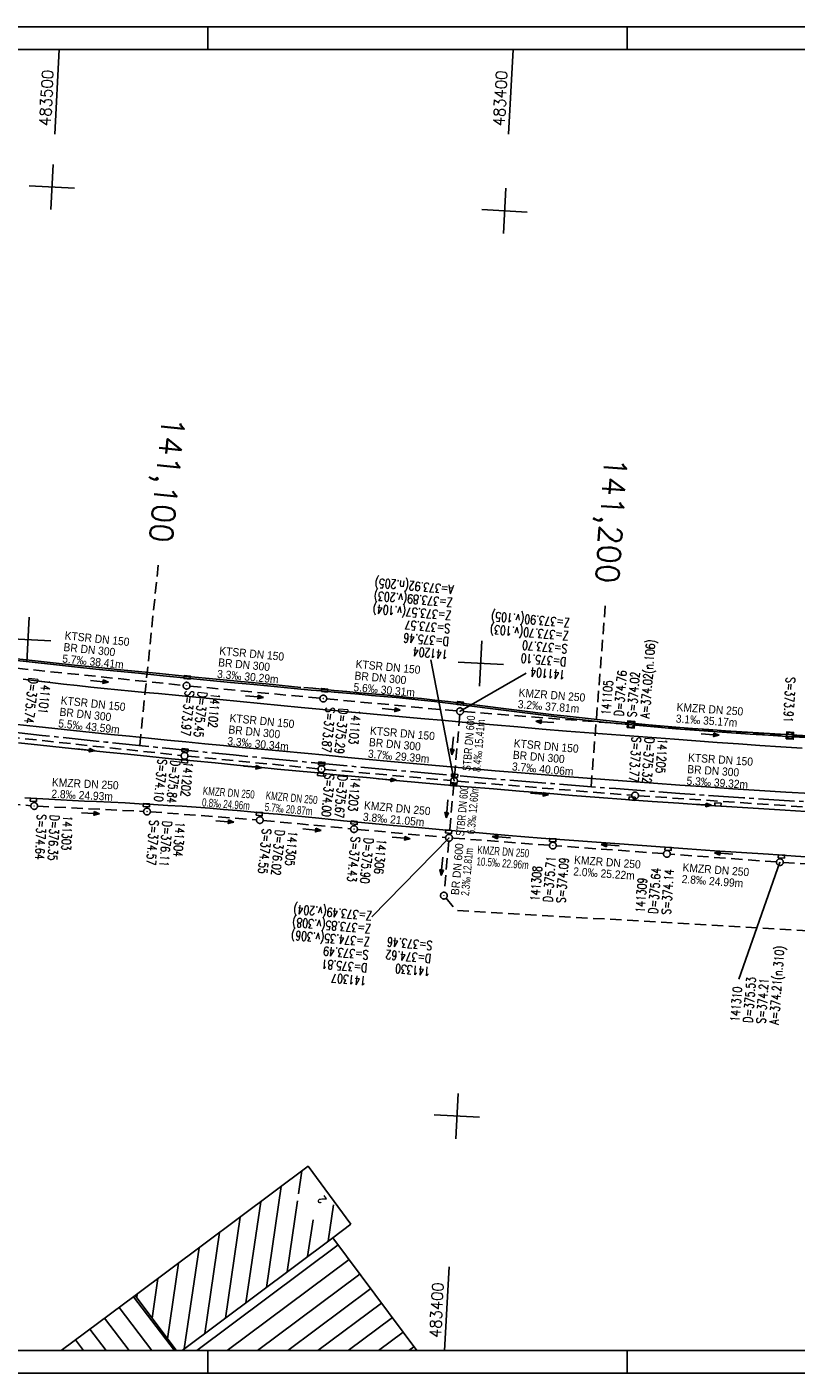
# Model space of a CAD drawing. Extents: x 4513629 to 4514764, y 5483662 to 5483959.
# Tile 2 of 6: x 4513800 to 4513969, y 5483662 to 5483959. Entities that reach past the tile are written whole.
import ezdxf
from ezdxf.enums import TextEntityAlignment as Align

# ---------------------------------------------------------------- set-up
doc = ezdxf.new("R2010")
doc.units = 0
doc.header["$LTSCALE"] = 10
doc.header["$MEASUREMENT"] = 0
for name, pattern in [('ACHSE', [5.5, 4, -0.5, 0.5, -0.5]), ('LT00', [0]), ('LT17', [0.15, 0.1, -0.05]), ('STRICHLINIE2', [0.375, 0.25, -0.125])]:
    doc.linetypes.add(name, pattern=pattern)
doc.layers.get('0').update_dxf_attribs({"linetype": 'LT00'})
for name, color, linetype in [('-BESCH', 7, 'STRICHLINIE2'), ('-BESCH-nachrichtlich', 81, 'STRICHLINIE2'), ('-BKAN012', 140, 'LT00'), ('-BKAN013', 140, 'LT00'), ('-BKAN014', 140, 'LT00'), ('-BSCH012', 5, 'LT00'), ('-BSCH013', 5, 'LT00'), ('-BSCH014', 5, 'LT00'), ('-Halt-Pfeil', 4, 'LT00'), ('A-TEXT-KILOMETER', 30, 'LT17'), ('AX-020', 250, 'ACHSE'), ('DFK_BEB_SCHR', 254, 'LT00'), ('DFK_BEBAUUNG', 250, 'LT00'), ('DFK_HAUS_NR', 250, 'Continuous'), ('RAHMEN', 250, 'Continuous'), ('V_AFBR_BAB', 250, 'LT00'), ('V_KA_MULD', 182, 'LT00'), ('V_KA_PRUF', 182, 'LT00'), ('V_RASTER', 250, 'LT00'), ('V_RINNE', 183, 'LT00'), ('V_SINKK', 182, 'LT00')]:
    doc.layers.add(name, color=color, linetype=linetype)
doc.styles.add('Haltungsbeschriftung', font='arial.ttf', dxfattribs={"width": 0.75})
doc.styles.add('Kilometrierung', font='romans.shx')
doc.styles.add('ROMANS', font='romans.shx')
doc.styles.add('schachtbeschriftung', font='romans.shx', dxfattribs={"width": 0.75, "height": 0.2})
doc.styles.get("Standard").update_dxf_attribs({"font": 'romans.shx', "width": 0.8})

# ---------------------------------------------------------------- blocks, each defined once
blk = doc.blocks.new('SYMB0003')
at = {"color": 0, "linetype": 'ByBlock'}
for p, q in [((-0.015712, 0), (0.010166, 0.012015)), ((0, -0.021257), (-0.015712, 0)), ((0.010166, 0.012015), (0, -0.021257))]:
    blk.add_line(p, q, dxfattribs=at)
for points in [[(-0.031395, 0.499013), (-0.093691, 0.491144), (-0.154509, 0.475528), (-0.21289, 0.452414), (-0.267913, 0.422164), (-0.318712, 0.385257), (-0.364484, 0.342274), (-0.404509, 0.293893), (-0.438154, 0.240877), (-0.464888, 0.184062), (-0.484292, 0.124345), (-0.496058, 0.062667), (-0.5, 0)], [(-0.5, 0), (-0.496058, -0.062667), (-0.484292, -0.124345), (-0.464888, -0.184062), (-0.438154, -0.240877), (-0.404509, -0.293893), (-0.364485, -0.342274), (-0.318712, -0.385257), (-0.267914, -0.422164), (-0.21289, -0.452414), (-0.154509, -0.475529), (-0.093691, -0.491144), (-0.031395, -0.499014), (0.031395, -0.499014)], [(0.5, 0), (0.496057, 0.062667), (0.484292, 0.124345), (0.464888, 0.184062), (0.438153, 0.240877), (0.404509, 0.293893), (0.364484, 0.342274), (0.318712, 0.385257), (0.267913, 0.422164), (0.21289, 0.452414), (0.154509, 0.475528), (0.093691, 0.491144), (0.031395, 0.499013), (-0.031395, 0.499013)], [(0.031395, -0.499014), (0.093691, -0.491144), (0.154509, -0.475529), (0.21289, -0.452414), (0.267914, -0.422164), (0.318712, -0.385257), (0.364485, -0.342274), (0.404509, -0.293893), (0.438154, -0.240877), (0.464889, -0.184062), (0.484292, -0.124345), (0.496058, -0.062667), (0.5, 0)]]:
    blk.add_lwpolyline(points, dxfattribs=at)
blk = doc.blocks.new('SYMB1210')
at = {"color": 0, "linetype": 'ByBlock'}
blk.add_line((0.018815, -0.179014), (0.055623, -0.17119), dxfattribs=at)
for points in [[(-0.2, -0.2), (-0.2, 0.2), (0.2, 0.2), (0.2, -0.2), (-0.2, -0.2)], [(0.018815, 0.179014), (-0.018815, 0.179014), (-0.055623, 0.17119), (-0.09, 0.155885), (-0.120444, 0.133766), (-0.145623, 0.105801), (-0.164438, 0.073213), (-0.176067, 0.037424), (-0.18, 0)], [(-0.18, 0), (-0.176067, -0.037424), (-0.164438, -0.073213), (-0.145623, -0.105801), (-0.120444, -0.133766), (-0.09, -0.155885), (-0.055623, -0.17119), (-0.018815, -0.179014), (0.018815, -0.179014)], [(0.18, 0), (0.176067, 0.037424), (0.164438, 0.073213), (0.145623, 0.105801), (0.120444, 0.133766), (0.09, 0.155885), (0.055623, 0.17119), (0.018815, 0.179014)], [(0.055623, -0.17119), (0.09, -0.155885), (0.120444, -0.133766), (0.145623, -0.105801), (0.164438, -0.073213), (0.176067, -0.037424), (0.18, 0)]]:
    blk.add_lwpolyline(points, dxfattribs=at)
blk = doc.blocks.new('SYMB0070')
at = {"color": 0, "linetype": 'ByBlock'}
for p, q in [((-0.5, 0), (0.2, 0)), ((0.5, 0), (0.2, 0.1)), ((0.2, 0.1), (0.2, 0)), ((0.468, 0), (0.21, 0.086)), ((0.21, 0.086), (0.21, -0.086)), ((0.21, -0.086), (0.468, 0)), ((0.22, -0.072), (0.437, 0)), ((0.23, -0.058), (0.405, 0)), ((0.24, -0.045), (0.374, 0)), ((0.342, 0), (0.25, 0.031)), ((0.25, 0.031), (0.25, -0.031)), ((0.25, -0.031), (0.342, 0)), ((0.26, -0.017), (0.31, 0)), ((0.27, -0.003), (0.279, 0))]:
    blk.add_line(p, q, dxfattribs=at)
for points in [[(0.2, 0), (0.2, -0.1), (0.5, 0)], [(0.437, 0), (0.22, 0.072), (0.22, -0.072)], [(0.405, 0), (0.23, 0.058), (0.23, -0.058)], [(0.374, 0), (0.24, 0.045), (0.24, -0.045)], [(0.31, 0), (0.26, 0.017), (0.26, -0.017)], [(0.279, 0), (0.27, 0.003), (0.27, -0.003)]]:
    blk.add_lwpolyline(points, dxfattribs=at)
blk = doc.blocks.new('SYMB0652')
at = {"color": 0, "linetype": 'ByBlock'}
blk.add_lwpolyline([(-0.15, -0.075), (0.15, -0.075), (0.15, 0.075), (-0.15, 0.075), (-0.15, -0.075)], dxfattribs=at)

msp = doc.modelspace()

# ---------------------------------------------------------------- linework, layer by layer
at = {"layer": '-BESCH'}
for p, q in [((4513797.27, 5483817.1), (4513833.99, 5483813.32)), ((4513835.48, 5483813.17), (4513864.15, 5483810.47)), ((4513865.64, 5483810.33), (4513894.33, 5483807.66)), ((4513895.01, 5483806.85), (4513893.83, 5483792.98)), ((4513932.02, 5483804.73), (4513895.82, 5483807.54)), ((4513791.7, 5483802.33), (4513833.55, 5483797.85)), ((4513933.52, 5483804.62), (4513967.1, 5483802.29)), ((4513968.6, 5483802.19), (4514000.6, 5483800.37)), ((4513835.04, 5483797.7), (4513863.74, 5483794.92)), ((4513865.24, 5483794.78), (4513893.02, 5483792.3)), ((4513893.7, 5483791.49), (4513892.71, 5483780.43)), ((4513894.51, 5483792.17), (4513932.94, 5483789.07)), ((4513776.88, 5483788.75), (4513800.37, 5483786.76)), ((4513934.44, 5483788.96), (4513972.17, 5483786.42)), ((4513801.87, 5483786.66), (4513825.26, 5483785.51)), ((4513826.76, 5483785.42), (4513850.15, 5483783.65)), ((4513851.65, 5483783.52), (4513870.93, 5483781.68)), ((4513872.43, 5483781.54), (4513891.9, 5483779.75)), ((4513892.58, 5483778.94), (4513891.57, 5483767.67)), ((4513914.79, 5483778.02), (4513893.39, 5483779.63)), ((4513939.95, 5483776.2), (4513916.29, 5483777.91)), ((4513964.87, 5483774.35), (4513941.44, 5483776.09)), ((4513966.36, 5483774.25), (4513989.85, 5483772.85))]:
    msp.add_line(p, q, dxfattribs=at)
at = {"layer": '-BESCH-nachrichtlich', "flags": 128}
msp.add_lwpolyline([(4513891.98, 5483766.34), (4513894.2, 5483763.67), (4514054.8, 5483754.33), (4514123.9, 5483751.05)], dxfattribs=at)
at = {"layer": '-BSCH013'}
for p, q in [((4513893.76, 5483792.23), (4513888.59, 5483818.91)), ((4513895.07, 5483807.59), (4513909.67, 5483816.03)), ((4513892.64, 5483779.68), (4513875.62, 5483762.28)), ((4513965.62, 5483774.3), (4513956.58, 5483748.49))]:
    msp.add_line(p, q, dxfattribs=at)
at = {"layer": 'A-TEXT-KILOMETER', "ltscale": 2.5}
for p, q in [((4513824.39, 5483800.03), (4513828.48, 5483839.83)), ((4513923.97, 5483790.95), (4513927.1, 5483830.83))]:
    msp.add_line(p, q, dxfattribs=at)
at = {"layer": 'AX-020', "ltscale": 0.2, "flags": 128}
msp.add_lwpolyline([(4513654.46, 5483819.13), (4513656.44, 5483818.9), (4513672.47, 5483817.03), (4513676.57, 5483816.56), (4513690.6, 5483814.92), (4513704.63, 5483813.29), (4513718.66, 5483811.67), (4513732.69, 5483810.06), (4513746.72, 5483808.46), (4513760.76, 5483806.88), (4513774.8, 5483805.32), (4513788.84, 5483803.79), (4513802.88, 5483802.28), (4513816.93, 5483800.8), (4513830.98, 5483799.36), (4513845.03, 5483797.96), (4513859.09, 5483796.59), (4513873.15, 5483795.28), (4513887.22, 5483794.01), (4513901.29, 5483792.79), (4513915.36, 5483791.63), (4513929.44, 5483790.53), (4513943.53, 5483789.48), (4513957.62, 5483788.51), (4513971.71, 5483787.61), (4513985.81, 5483786.77), (4513999.9, 5483786.02), (4514014.01, 5483785.34), (4514028.12, 5483784.75), (4514042.24, 5483784.23), (4514056.35, 5483783.79), (4514070.47, 5483783.44), (4514084.59, 5483783.16), (4514098.72, 5483782.96), (4514112.84, 5483782.85), (4514126.96, 5483782.81), (4514141.09, 5483782.85), (4514155.21, 5483782.98), (4514169.33, 5483783.18), (4514183.45, 5483783.46), (4514197.57, 5483783.83), (4514211.69, 5483784.27), (4514225.8, 5483784.79), (4514239.91, 5483785.4), (4514254.02, 5483786.08), (4514268.12, 5483786.84), (4514282.22, 5483787.69), (4514296.32, 5483788.61), (4514310.4, 5483789.61), (4514324.49, 5483790.69), (4514338.56, 5483791.85), (4514352.63, 5483793.1), (4514366.69, 5483794.42), (4514380.75, 5483795.82), (4514394.79, 5483797.3), (4514408.83, 5483798.86), (4514422.86, 5483800.5), (4514436.88, 5483802.22), (4514450.89, 5483804.02), (4514464.89, 5483805.89), (4514478.87, 5483807.85), (4514492.85, 5483809.89), (4514506.81, 5483812), (4514520.77, 5483814.2), (4514534.7, 5483816.47), (4514548.63, 5483818.82), (4514562.54, 5483821.25), (4514576.44, 5483823.76), (4514579.46, 5483824.33)], dxfattribs=at)
at = {"layer": 'DFK_BEB_SCHR'}
for p, q in [((4513860.16, 5483706.17), (4513859.43, 5483701.16)), ((4513852.37, 5483680.5), (4513855.63, 5483702.78)), ((4513851.09, 5483699.39), (4513847.83, 5483677.11)), ((4513859.21, 5483699.61), (4513856.91, 5483683.89)), ((4513867.16, 5483698.73), (4513865.99, 5483690.68)), ((4513843.3, 5483673.72), (4513846.55, 5483696)), ((4513861.45, 5483687.29), (4513862.63, 5483695.38)), ((4513842.01, 5483692.61), (4513838.76, 5483670.32)), ((4513868.19, 5483689.85), (4513837, 5483666.53)), ((4513834.22, 5483666.93), (4513837.48, 5483689.22)), ((4513843.68, 5483666.53), (4513870.58, 5483686.65)), ((4513832.94, 5483685.83), (4513830.5, 5483669.15)), ((4513827.12, 5483673.68), (4513828.4, 5483682.44)), ((4513872.97, 5483683.44), (4513850.36, 5483666.53)), ((4513832.09, 5483666.53), (4513823.05, 5483678.44)), ((4513823.86, 5483679.04), (4513823.74, 5483678.21)), ((4513857.04, 5483666.53), (4513875.36, 5483680.23)), ((4513819.84, 5483676.06), (4513827.07, 5483666.53)), ((4513877.75, 5483677.02), (4513863.72, 5483666.53)), ((4513822.05, 5483666.53), (4513816.63, 5483673.67)), ((4513870.4, 5483666.53), (4513880.14, 5483673.82)), ((4513812, 5483666.53), (4513810.21, 5483668.9)), ((4513813.42, 5483671.28), (4513817.03, 5483666.53)), ((4513882.53, 5483670.61), (4513877.08, 5483666.53)), ((4513883.76, 5483666.53), (4513884.9, 5483667.38))]:
    msp.add_line(p, q, dxfattribs=at)
at = {"layer": 'DFK_BEBAUUNG'}
msp.add_line((4513832.34, 5483666.68), (4513832.41, 5483666.58), dxfattribs=at)
for points in [[(4513832.41, 5483666.58), (4513832.34, 5483666.68), (4513823.39, 5483678.69), (4513861.55, 5483707.2), (4513871, 5483694.42)], [(4513871, 5483694.42), (4513867.01, 5483691.44), (4513833.76, 5483666.58)], [(4513833.76, 5483666.58), (4513867.01, 5483691.44), (4513885.53, 5483666.58)], [(4513807.1, 5483666.58), (4513823.39, 5483678.69), (4513832.34, 5483666.68)]]:
    msp.add_lwpolyline(points, dxfattribs=at)
at = {"layer": 'RAHMEN'}
for p, q in [((4513839.46, 5483958.58), (4513839.46, 5483953.58)), ((4513931.96, 5483958.58), (4513931.96, 5483953.58)), ((4513839.46, 5483661.58), (4513839.46, 5483666.58)), ((4513931.96, 5483661.58), (4513931.96, 5483666.58))]:
    msp.add_line(p, q, dxfattribs=at)
for points in [[(4513629.46, 5483661.58), (4514764.46, 5483661.58), (4514764.46, 5483958.58), (4513629.46, 5483958.58), (4513629.46, 5483661.58)], [(4513654.46, 5483666.58), (4514579.46, 5483666.58), (4514579.46, 5483953.58), (4513654.46, 5483953.58), (4513654.46, 5483666.58)]]:
    msp.add_lwpolyline(points, dxfattribs=at)
at = {"layer": 'V_AFBR_BAB'}
for points in [[(4513970.57, 5483799.45), (4513965.87, 5483799.75), (4513961.17, 5483800.07), (4513956.47, 5483800.39), (4513951.77, 5483800.72), (4513947.07, 5483801.06), (4513942.37, 5483801.41), (4513936.41, 5483801.85), (4513930.45, 5483802.3), (4513924.49, 5483802.77), (4513918.53, 5483803.24), (4513913.17, 5483803.68), (4513907.81, 5483804.13), (4513902.46, 5483804.59), (4513897.1, 5483805.05), (4513891.75, 5483805.53), (4513886.39, 5483806.01), (4513877.6, 5483806.8), (4513868.82, 5483807.62), (4513860.04, 5483808.45), (4513855.54, 5483808.88), (4513851.04, 5483809.32), (4513846.54, 5483809.75), (4513842.04, 5483810.19), (4513837.55, 5483810.62), (4513833.05, 5483811.06), (4513828.55, 5483811.49), (4513825.56, 5483811.77), (4513822.56, 5483812.06), (4513819.57, 5483812.35), (4513816.58, 5483812.64), (4513813.59, 5483812.95), (4513810.6, 5483813.26), (4513807.61, 5483813.59), (4513804.63, 5483813.93), (4513801.64, 5483814.3), (4513798.66, 5483814.68)], [(4513972.45, 5483789.43), (4513966.95, 5483789.77), (4513961.11, 5483790.14), (4513955.26, 5483790.52), (4513949.42, 5483790.92), (4513943.57, 5483791.32), (4513937.73, 5483791.73), (4513928, 5483792.46), (4513918.27, 5483793.21), (4513908.54, 5483794.01), (4513902.8, 5483794.49), (4513897.05, 5483794.99), (4513891.31, 5483795.5), (4513885.57, 5483796.01), (4513879.83, 5483796.54), (4513875.05, 5483796.99), (4513870.28, 5483797.43), (4513865.5, 5483797.89), (4513860.72, 5483798.34), (4513855.94, 5483798.79), (4513851.17, 5483799.25), (4513847.02, 5483799.64), (4513842.88, 5483800.04), (4513838.74, 5483800.43), (4513834.59, 5483800.83), (4513830.45, 5483801.24), (4513826.31, 5483801.65), (4513822.17, 5483802.07), (4513818.04, 5483802.5), (4513813.91, 5483802.93), (4513809.78, 5483803.37), (4513805.65, 5483803.81), (4513801.53, 5483804.26), (4513797.4, 5483804.71)], [(4513879.31, 5483792.5), (4513875.22, 5483792.88), (4513871.12, 5483793.27), (4513867.03, 5483793.66), (4513862.94, 5483794.06), (4513858.85, 5483794.46), (4513854.76, 5483794.86), (4513850.67, 5483795.26), (4513845.86, 5483795.73), (4513841.05, 5483796.19), (4513836.24, 5483796.66), (4513831.43, 5483797.14), (4513826.62, 5483797.62), (4513821.81, 5483798.1), (4513816.98, 5483798.6), (4513812.15, 5483799.1), (4513807.32, 5483799.61), (4513802.48, 5483800.12), (4513797.65, 5483800.64)], [(4513971.36, 5483785.46), (4513966.76, 5483785.75), (4513960.89, 5483786.13), (4513955.03, 5483786.51), (4513949.16, 5483786.9), (4513943.3, 5483787.31), (4513937.44, 5483787.72), (4513931.59, 5483788.15), (4513925.74, 5483788.59), (4513919.89, 5483789.05), (4513914.05, 5483789.51), (4513908.2, 5483789.99), (4513902.42, 5483790.47), (4513896.64, 5483790.95), (4513890.86, 5483791.46), (4513885.08, 5483791.97), (4513879.31, 5483792.5)], [(4513799.08, 5483788.47), (4513801.71, 5483788.32), (4513804.34, 5483788.19), (4513806.97, 5483788.05), (4513809.6, 5483787.93), (4513812.23, 5483787.8), (4513814.87, 5483787.68), (4513818.01, 5483787.53), (4513821.16, 5483787.37), (4513824.31, 5483787.21), (4513827.45, 5483787.03), (4513830.6, 5483786.84), (4513833.74, 5483786.64), (4513836.88, 5483786.42), (4513839.89, 5483786.19), (4513842.89, 5483785.95), (4513845.89, 5483785.69), (4513848.89, 5483785.42), (4513851.89, 5483785.14), (4513854.89, 5483784.86), (4513857.89, 5483784.57), (4513860.89, 5483784.28), (4513863.89, 5483783.99), (4513869.37, 5483783.46), (4513874.85, 5483782.94), (4513880.33, 5483782.43), (4513885.81, 5483781.93), (4513891.29, 5483781.44), (4513898.51, 5483780.82), (4513905.73, 5483780.22), (4513912.96, 5483779.63), (4513920.19, 5483779.07), (4513925.2, 5483778.69), (4513930.21, 5483778.32), (4513935.22, 5483777.95), (4513940.23, 5483777.6), (4513945.24, 5483777.25), (4513951.19, 5483776.83), (4513957.15, 5483776.43), (4513963.1, 5483776.04), (4513969.06, 5483775.66), (4513975.01, 5483775.29)]]:
    msp.add_lwpolyline(points, dxfattribs=at)
at = {"layer": 'V_RASTER'}
for p, q in [((4513806.63, 5483953.58), (4513805.65, 5483934.93)), ((4513905.79, 5483934.93), (4513906.77, 5483953.58)), ((4513805.3, 5483928.25), (4513804.78, 5483918.27)), ((4513800.04, 5483923.52), (4513810.03, 5483923)), ((4513904.64, 5483913.01), (4513905.16, 5483923)), ((4513899.91, 5483918.27), (4513909.89, 5483917.74)), ((4513800.04, 5483828.39), (4513799.52, 5483818.41)), ((4513804.77, 5483823.14), (4513794.79, 5483823.66)), ((4513899.38, 5483813.15), (4513899.91, 5483823.14)), ((4513904.64, 5483817.88), (4513894.65, 5483818.41)), ((4513894.12, 5483713.29), (4513894.65, 5483723.27)), ((4513889.39, 5483718.54), (4513899.38, 5483718.02)), ((4513891.67, 5483666.58), (4513892.64, 5483685.06))]:
    msp.add_line(p, q, dxfattribs=at)
at = {"layer": 'V_RINNE'}
for points in [[(4513795.95, 5483818.91), (4513800.65, 5483818.4), (4513805.35, 5483817.9), (4513810.05, 5483817.4), (4513814.75, 5483816.92), (4513819.45, 5483816.44), (4513824.16, 5483815.97), (4513828.86, 5483815.5), (4513834.05, 5483814.99), (4513839.23, 5483814.48), (4513844.42, 5483813.97), (4513849.61, 5483813.47), (4513854.79, 5483812.98), (4513859.98, 5483812.5), (4513862.25, 5483812.29), (4513864.52, 5483812.08), (4513867.27, 5483811.84), (4513870.02, 5483811.6), (4513872.77, 5483811.35), (4513875.52, 5483811.11), (4513878.26, 5483810.86), (4513881.01, 5483810.6), (4513883.76, 5483810.33), (4513886.5, 5483810.04), (4513889.44, 5483809.72), (4513892.37, 5483809.38), (4513895.3, 5483809.02), (4513898.23, 5483808.66), (4513901.16, 5483808.29), (4513904.09, 5483807.91), (4513907.02, 5483807.53), (4513909.95, 5483807.16), (4513912.88, 5483806.79), (4513915.81, 5483806.43), (4513918.74, 5483806.08), (4513922.72, 5483805.63), (4513926.71, 5483805.2), (4513930.7, 5483804.81), (4513934.69, 5483804.43), (4513938.68, 5483804.08), (4513942.67, 5483803.74), (4513946.76, 5483803.42), (4513950.86, 5483803.12), (4513954.95, 5483802.84), (4513959.05, 5483802.57), (4513963.14, 5483802.31), (4513967.24, 5483802.06), (4513971.34, 5483801.81)], [(4513795.97, 5483819.29), (4513800.66, 5483818.77), (4513805.34, 5483818.27), (4513810.03, 5483817.78), (4513814.72, 5483817.3), (4513819.41, 5483816.83), (4513824.1, 5483816.36), (4513828.79, 5483815.9), (4513835.02, 5483815.29), (4513841.26, 5483814.68), (4513847.5, 5483814.07), (4513853.74, 5483813.47), (4513859.98, 5483812.87)], [(4513860.64, 5483812.85), (4513862.6, 5483812.66), (4513864.56, 5483812.47), (4513867.32, 5483812.21), (4513870.07, 5483811.95), (4513872.83, 5483811.7), (4513875.58, 5483811.45), (4513878.33, 5483811.2), (4513881.09, 5483810.93), (4513883.84, 5483810.66), (4513886.59, 5483810.38), (4513889.51, 5483810.06), (4513892.43, 5483809.73), (4513895.35, 5483809.38), (4513898.26, 5483809.03), (4513901.18, 5483808.67), (4513904.09, 5483808.3), (4513907.01, 5483807.93), (4513909.92, 5483807.56), (4513912.84, 5483807.2), (4513915.75, 5483806.84), (4513918.67, 5483806.5), (4513924.67, 5483805.82), (4513930.67, 5483805.2), (4513936.67, 5483804.62), (4513942.68, 5483804.11), (4513946.32, 5483803.82), (4513949.96, 5483803.55), (4513953.6, 5483803.3), (4513957.24, 5483803.06), (4513960.88, 5483802.83), (4513964.52, 5483802.61), (4513968.16, 5483802.39), (4513971.81, 5483802.18)]]:
    msp.add_lwpolyline(points, dxfattribs=at)

# ---------------------------------------------------------------- block references
at = {"layer": '-Halt-Pfeil', "yscale": 4.000000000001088, "zscale": 4}
for p, xscale, rotation in [((4513815.53, 5483814.21), 3.999999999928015, 354.1286400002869), ((4513849.72, 5483810.83), 4.000000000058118, 354.620669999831), ((4513879.89, 5483808), 3.999999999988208, 354.6801900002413), ((4513913.78, 5483805.24), 3.999999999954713, 175.5752700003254), ((4513950.24, 5483802.46), 4.000000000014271, 356.0170400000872), ((4513812.52, 5483799.1), 3.999999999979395, 353.9000200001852), ((4513893.42, 5483800), 4.000000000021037, 265.1158400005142), ((4513849.29, 5483795.31), 3.999999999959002, 354.4588700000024), ((4513879.04, 5483792.54), 4.000000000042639, 354.9049900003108), ((4513892.21, 5483786.05), 3.999999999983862, 264.9119599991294), ((4513912.61, 5483789.37), 4.000000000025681, 355.0000000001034), ((4513948.54, 5483786.98), 4.000000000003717, 356.1503299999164), ((4513813.52, 5483785.09), 4.000000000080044, 357.183700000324), ((4513843.18, 5483783.28), 3.999999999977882, 355.676930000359), ((4513862.41, 5483781.46), 4.000000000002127, 354.5573499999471), ((4513882.07, 5483779.65), 3.99999999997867, 354.7400299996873), ((4513904.17, 5483779.82), 3.9999999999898, 175.7050899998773), ((4513928.19, 5483778.05), 4.000000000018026, 175.8628099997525), ((4513953.23, 5483776.22), 4.000000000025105, 175.7611499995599), ((4513891.08, 5483773.39), 3.999999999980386, 264.8980299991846)]:
    msp.add_blockref('SYMB0070', p, dxfattribs=dict(at, xscale=xscale, rotation=rotation))
at = {"layer": 'V_KA_MULD', "yscale": 3.799999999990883, "zscale": 3.8}
for p, xscale, rotation in [((4513932.77, 5483804.68), 3.799999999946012, 354.6466911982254), ((4513967.85, 5483802.23), 3.799999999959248, 356.4629259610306)]:
    msp.add_blockref('SYMB1210', p, dxfattribs=dict(at, xscale=xscale, rotation=rotation))
at = {"layer": 'V_KA_PRUF', "xscale": 1.500000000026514, "yscale": 1.499999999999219, "zscale": 1.5, "rotation": 359.9999999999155}
for p in [(4513834.74, 5483813.24), (4513864.9, 5483810.4), (4513895.07, 5483807.59), (4513834.29, 5483797.77), (4513864.49, 5483794.84), (4513893.76, 5483792.23), (4513801.12, 5483786.7), (4513933.69, 5483789.01), (4513826.01, 5483785.47), (4513850.9, 5483783.59), (4513871.68, 5483781.61), (4513892.64, 5483779.68), (4513915.54, 5483777.96), (4513940.69, 5483776.14), (4513965.62, 5483774.3), (4513891.51, 5483766.92)]:
    msp.add_blockref('SYMB0003', p, dxfattribs=at)
at = {"layer": 'V_SINKK'}
for p, xscale, yscale, zscale, rotation in [((4513834.86, 5483815.08), 4.500000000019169, 4.499999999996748, 4.5, 354.2309654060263), ((4513865.18, 5483812.22), 4.500000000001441, 4.499999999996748, 4.5, 354.3561816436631), ((4513895.13, 5483809.34), 4.499999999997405, 4.499999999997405, 4.5, 353.0116232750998), ((4513834.37, 5483798.98), 4.499999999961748, 4.499999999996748, 4.5, 354.479598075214), ((4513834.29, 5483796.59), 4.499999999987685, 4.499999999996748, 4.5, 354.0402194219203), ((4513864.56, 5483796.03), 4.50000000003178, 4.499999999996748, 4.5, 354.7507801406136), ((4513864.34, 5483793.67), 4.499999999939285, 4.499999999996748, 4.5, 354.2225657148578), ((4513893.86, 5483793.39), 4.499999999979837, 4.499999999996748, 4.5, 355.1251619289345), ((4513893.66, 5483791.48), 4.500000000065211, 4.499999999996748, 4.5, 354.2137733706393), ((4513800.94, 5483788.06), 4.499999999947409, 4.499999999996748, 4.5, 357.3832124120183), ((4513933, 5483788.32), 4.499999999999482, 4.499999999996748, 4.499999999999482, 176.5080779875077), ((4513825.87, 5483786.87), 4.499999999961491, 4.499999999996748, 4.5, 356.9349054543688), ((4513850.8, 5483784.96), 4.500000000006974, 4.499999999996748, 4.5, 354.8481131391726), ((4513951.96, 5483787.01), 4.500000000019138, 4.499999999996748, 4.5, 357.295290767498), ((4513871.7, 5483783), 4.500000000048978, 4.499999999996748, 4.5, 354.4670520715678), ((4513892.57, 5483781.04), 4.50000000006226, 4.499999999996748, 4.5, 175.4267388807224), ((4513915.52, 5483779.17), 4.499999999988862, 4.499999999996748, 4.5, 355.6556185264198), ((4513940.97, 5483777.26), 4.499999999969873, 4.499999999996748, 4.5, 355.8117500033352), ((4513965.96, 5483775.58), 4.500000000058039, 4.499999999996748, 4.5, 357.000000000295)]:
    msp.add_blockref('SYMB0652', p, dxfattribs=dict(at, xscale=xscale, yscale=yscale, zscale=zscale, rotation=rotation))

# ---------------------------------------------------------------- texts
at = {"layer": '-BKAN012', "style": 'Haltungsbeschriftung', "width": 0.9}
for s, p in [('KTSR DN 150', (4513945.33, 5483796.52)), ('BR DN 300', (4513945.16, 5483793.96)), ('5.3‰ 39.32m', (4513944.99, 5483791.41))]:
    msp.add_text(s, height=1.8, rotation=356.1503, dxfattribs=at).set_placement(p)
at = {"layer": '-BKAN013', "style": 'Haltungsbeschriftung'}
for s, rotation, width, p in [('KTSR DN 150', 354.1286, 0.9, (4513807.78, 5483823.45)), ('5.7‰ 38.41m', 354.1286, 0.9, (4513807.25, 5483818.36)), ('BR DN 300', 354.1286, 0.9, (4513807.52, 5483820.9)), ('KTSR DN 150', 354.6207, 0.9, (4513841.89, 5483820.08)), ('BR DN 300', 354.6207, 0.9, (4513841.65, 5483817.53)), ('KTSR DN 150', 354.6802, 0.9, (4513871.97, 5483817.16)), ('3.3‰ 30.29m', 354.6207, 0.9, (4513841.41, 5483814.98)), ('BR DN 300', 354.6802, 0.9, (4513871.73, 5483814.61)), ('5.6‰ 30.31m', 354.6802, 0.9, (4513871.5, 5483812.06)), ('KMZR DN 250', 355.5753, 0.9, (4513907.95, 5483810.84)), ('3.2‰ 37.81m', 355.5753, 0.9, (4513907.75, 5483808.29)), ('KMZR DN 250', 356.017, 0.9, (4513942.8, 5483807.66)), ('STBR DN 600', 85.1158, 0.77, (4513897.37, 5483794.36)), ('8.4‰ 15.41m', 85.1158, 0.77, (4513899.6, 5483794.17)), ('3.1‰ 35.17m', 356.017, 0.9, (4513942.62, 5483805.11)), ('KTSR DN 150', 355, 0.9, (4513906.86, 5483799.67)), ('3.7‰ 40.06m', 355, 0.9, (4513906.47, 5483794.56)), ('BR DN 300', 355, 0.9, (4513906.66, 5483797.12)), ('KMZR DN 250', 357.1837, 0.9, (4513805, 5483791.07)), ('KMZR DN 250', 355.6769, 0.7, (4513838.28, 5483789.18)), ('6.3‰ 12.60m', 84.912, 0.7, (4513898.31, 5483780.41)), ('2.8‰ 24.93m', 357.1837, 0.9, (4513804.87, 5483788.52)), ('0.8‰ 24.96m', 355.6769, 0.7, (4513838.09, 5483786.63)), ('KMZR DN 250', 354.5573, 0.7, (4513852.15, 5483788.17)), ('KMZR DN 250', 354.74, 0.9, (4513873.82, 5483786)), ('STBR DN 600', 84.912, 0.7, (4513895.95, 5483780.01)), ('5.7‰ 20.87m', 354.5573, 0.7, (4513851.9, 5483785.62)), ('3.8‰ 21.05m', 354.74, 0.9, (4513873.58, 5483783.45)), ('BR DN 600', 84.898, 0.9, (4513894.82, 5483766.98)), ('2.3‰ 12.81m', 84.898, 0.7, (4513897.04, 5483766.83)), ('KMZR DN 250', 355.7051, 0.7, (4513898.84, 5483776.18)), ('KMZR DN 250', 355.8628, 0.9, (4513920.18, 5483773.94)), ('10.5‰ 22.96m', 355.7051, 0.7, (4513898.64, 5483773.62)), ('2.0‰ 25.22m', 355.8628, 0.9, (4513919.99, 5483771.39)), ('KMZR DN 250', 355.7612, 0.9, (4513944.11, 5483772.28)), ('2.8‰ 24.99m', 355.7612, 0.9, (4513943.92, 5483769.73))]:
    msp.add_text(s, height=1.8, rotation=rotation, dxfattribs=dict(at, width=width)).set_placement(p)
at = {"layer": '-BKAN014', "style": 'Haltungsbeschriftung', "width": 0.9}
for s, rotation, p in [('BR DN 300', 353.9, (4513806.64, 5483806.62)), ('KTSR DN 150', 353.9, (4513806.91, 5483809.16)), ('5.5‰ 43.59m', 353.9, (4513806.36, 5483804.07)), ('KTSR DN 150', 354.4589, (4513844.16, 5483805.26)), ('BR DN 300', 354.4589, (4513843.91, 5483802.71)), ('KTSR DN 150', 354.905, (4513875.15, 5483802.47)), ('3.3‰ 30.34m', 354.4589, (4513843.67, 5483800.16)), ('BR DN 300', 354.905, (4513874.92, 5483799.92)), ('3.7‰ 29.39m', 354.905, (4513874.69, 5483797.38))]:
    msp.add_text(s, height=1.8, rotation=rotation, dxfattribs=at).set_placement(p)
at = {"layer": '-BSCH012', "style": 'schachtbeschriftung', "width": 0.75}
for s, p in [('S=373.77', (4513933.03, 5483802.03)), ('D=375.32', (4513935.9, 5483801.84)), ('141205', (4513938.78, 5483801.65))]:
    msp.add_text(s, height=2, rotation=266.1503, dxfattribs=at).set_placement(p)
at = {"layer": '-BSCH013', "style": 'schachtbeschriftung', "width": 0.75}
for s, rotation, p in [('A=373.92(n.205)', 174.912, (4513893.74, 5483835.42)), ('Z=373.89(v.203)', 174.912, (4513893.49, 5483832.55)), ('Z=373.57(v.104)', 174.912, (4513893.23, 5483829.68)), ('Z=373.90(v.105)', 175.1158, (4513919.35, 5483828.08)), ('S=373.57', 174.912, (4513892.98, 5483826.81)), ('Z=373.70(v.103)', 175.1158, (4513919.1, 5483825.21)), ('D=375.46', 174.912, (4513892.72, 5483823.94)), ('S=373.70', 175.1158, (4513918.85, 5483822.34)), ('141204', 174.912, (4513892.47, 5483821.07)), ('D=375.10', 175.1158, (4513918.61, 5483819.47)), ('A=374.02(n.106)', 85.5753, (4513936.82, 5483806.01)), ('141104', 175.1158, (4513918.36, 5483816.6)), ('D=375.74', 264.1286, (4513799.96, 5483815.06)), ('141101', 264.1286, (4513802.82, 5483814.77)), ('D=374.76', 85.5753, (4513931.08, 5483806.46)), ('S=374.02', 85.5753, (4513933.95, 5483806.23)), ('S=373.91', 266.7389, (4513967.01, 5483815.16)), ('S=373.97', 264.6207, (4513834.44, 5483812.25)), ('D=375.45', 264.6207, (4513837.31, 5483811.98)), ('141102', 264.6207, (4513840.17, 5483811.71)), ('141105', 85.5753, (4513928.21, 5483806.68)), ('S=373.87', 264.6802, (4513865.48, 5483808.59)), ('D=375.29', 264.6802, (4513868.35, 5483808.32)), ('141103', 264.6802, (4513871.22, 5483808.06)), ('S=374.64', 267.1837, (4513801.78, 5483784.91)), ('D=376.35', 267.1837, (4513804.66, 5483784.77)), ('141303', 267.1837, (4513807.53, 5483784.63)), ('S=374.57', 265.6769, (4513826.63, 5483783.67)), ('D=376.11', 265.6769, (4513829.5, 5483783.46)), ('141304', 265.6769, (4513832.37, 5483783.24)), ('S=374.55', 264.5573, (4513851.48, 5483781.78)), ('D=376.02', 264.5573, (4513854.35, 5483781.51)), ('141305', 264.5573, (4513857.21, 5483781.23)), ('S=374.43', 264.74, (4513871.07, 5483780.01)), ('D=375.90', 264.74, (4513873.94, 5483779.74)), ('141306', 264.74, (4513876.81, 5483779.48)), ('D=375.71', 85.7051, (4513915.43, 5483765.46)), ('S=374.09', 85.7051, (4513918.3, 5483765.24)), ('141308', 85.7051, (4513912.56, 5483765.68)), ('141309', 85.8628, (4513935.77, 5483763.11)), ('D=375.64', 85.8628, (4513938.64, 5483762.9)), ('S=374.14', 85.8628, (4513941.52, 5483762.69)), ('Z=373.49(v.204)', 174.898, (4513875.73, 5483763.41)), ('Z=373.85(v.308)', 174.898, (4513875.48, 5483760.55)), ('Z=374.35(v.306)', 174.898, (4513875.22, 5483757.68)), ('S=373.49', 174.898, (4513874.96, 5483754.81)), ('D=374.62', 174.898, (4513888.8, 5483754.01)), ('S=373.46', 174.898, (4513889.05, 5483756.88)), ('D=375.81', 174.898, (4513874.71, 5483751.94)), ('141330', 174.898, (4513888.54, 5483751.15)), ('A=374.21(n.310)', 85.7612, (4513965.32, 5483738.43)), ('141307', 174.898, (4513874.45, 5483749.07)), ('141310', 85.7612, (4513956.7, 5483739.06)), ('D=375.53', 85.7612, (4513959.57, 5483738.85)), ('S=374.21', 85.7612, (4513962.44, 5483738.64))]:
    msp.add_text(s, height=2, rotation=rotation, dxfattribs=at).set_placement(p)
at = {"layer": '-BSCH014', "style": 'schachtbeschriftung'}
for s, rotation, width, p in [('S=374.10', 264.4589, 0.7, (4513828.43, 5483797.09)), ('D=375.84', 264.4589, 0.7, (4513831.29, 5483796.81)), ('141202', 264.4589, 0.75, (4513834.16, 5483796.53)), ('S=374.00', 264.905, 0.7, (4513865.33, 5483793.78)), ('D=375.67', 264.905, 0.7, (4513868.2, 5483793.53)), ('141203', 264.905, 0.75, (4513871.07, 5483793.27))]:
    msp.add_text(s, height=2, rotation=rotation, dxfattribs=dict(at, width=width)).set_placement(p)
at = {"layer": 'A-TEXT-KILOMETER', "style": 'Kilometrierung'}
for s, rotation, p in [('141,100', 264, (4513828.99, 5483844.8)), ('141,200', 266, (4513927.49, 5483835.82))]:
    msp.add_text(s, height=5, rotation=rotation, dxfattribs=at).set_placement(p, align=Align.MIDDLE_RIGHT)
at = {"layer": 'DFK_HAUS_NR', "style": 'ROMANS', "width": 0.8}
msp.add_text('2', height=1.8, rotation=126.4747, dxfattribs=at).set_placement((4513865.71, 5483699.89))
at = {"layer": 'V_RASTER'}
for s, width, p in [(' 483500', 0.969, (4513804.65, 5483934.98)), (' 483400', 0.955, (4513904.79, 5483934.98)), (' 483400', 0.955, (4513890.72, 5483667.64))]:
    msp.add_text(s, height=2.5, rotation=86.9876, dxfattribs=dict(at, width=width)).set_placement(p)

doc.saveas('drawing.dxf')
